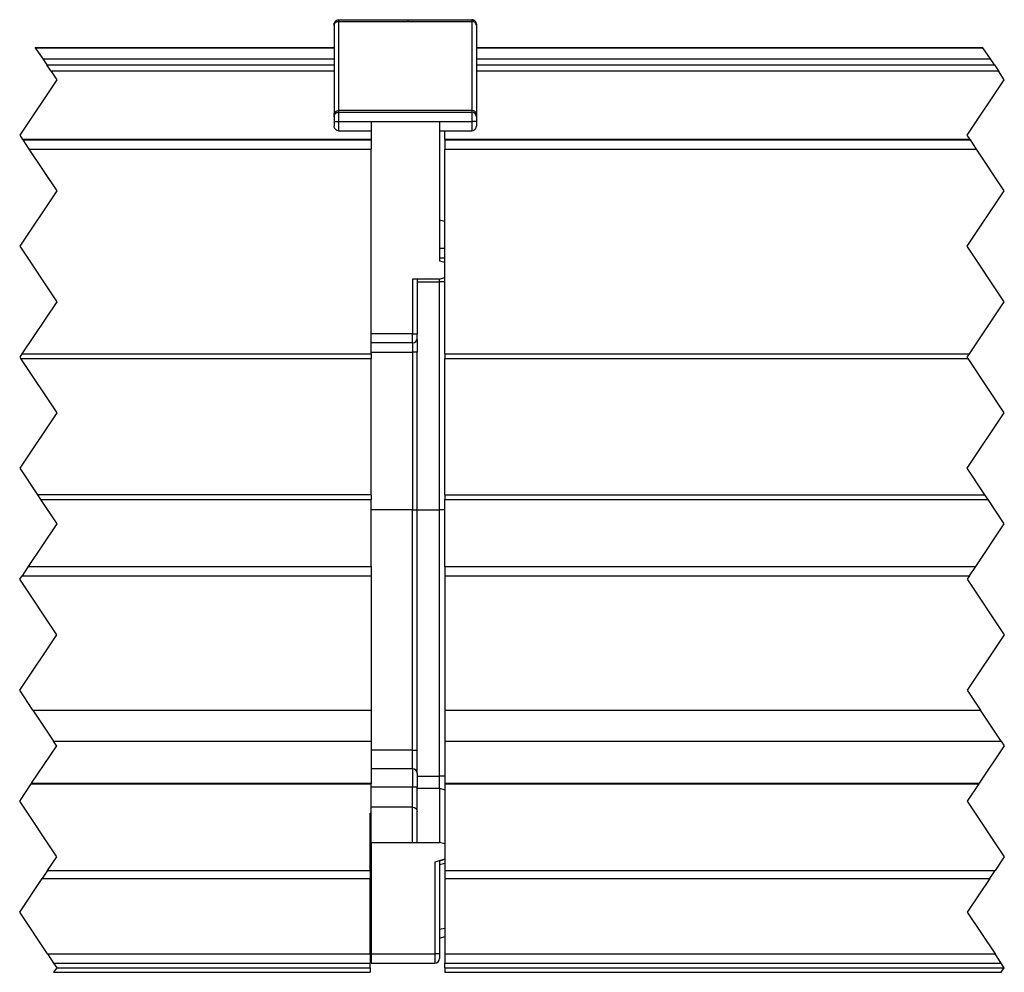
# Model space of a CAD drawing. Header units: inches. Extents: x -381 to 28422, y -418 to 176.
# Tile 11 of 49: x 134 to 187, y 44 to 95. Entities that reach past the tile are written whole.
import ezdxf

# ---------------------------------------------------------------- set-up
doc = ezdxf.new("R2010")
doc.units = ezdxf.units.IN
doc.linetypes.add('DOT_CENTER', pattern=[14, 12, -1, 0, -1])
doc.layers.add('1', color=7, linetype='Continuous')

# ---------------------------------------------------------------- blocks, each defined once
blk = doc.blocks.new('Modulos_intermedio__FL-14__13__93', base_point=(133.942282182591, 43.98251417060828))
at = {"color": 7, "linetype": 'Continuous'}
for p, q in [((150.9519074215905, 95.30130476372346), (150.959841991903, 95.32453627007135)), ((150.959841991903, 95.32453627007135), (150.983035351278, 95.3693170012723)), ((150.983035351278, 95.3693170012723), (151.015506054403, 95.40929121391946)), ((150.983035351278, 95.29071897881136), (151.015506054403, 95.3271493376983)), ((151.015506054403, 95.40929121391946), (151.0554230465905, 95.44176191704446)), ((151.015506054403, 95.3271493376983), (151.0554230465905, 95.35674375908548)), ((151.0554230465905, 95.44176191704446), (151.100222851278, 95.46496290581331)), ((151.0554230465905, 95.35674375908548), (151.100222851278, 95.37788862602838)), ((151.100222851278, 95.46496290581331), (151.1235382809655, 95.47286314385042)), ((151.100222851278, 95.37788862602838), (151.1235382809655, 95.38509077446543)), ((151.1235382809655, 95.47286314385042), (151.192282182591, 95.48251417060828)), ((151.1235382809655, 95.38509077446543), (151.192282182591, 95.39388489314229)), ((151.192282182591, 95.48251417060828), (151.192282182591, 95.39388489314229)), ((151.192282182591, 95.48251417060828), (158.3922821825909, 95.48251417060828)), ((151.192282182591, 95.39388489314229), (151.192282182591, 90.57114344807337)), ((151.192282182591, 95.39388489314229), (158.3922821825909, 95.39388489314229)), ((158.461062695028, 95.47286314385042), (158.3922821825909, 95.48251417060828)), ((158.3922821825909, 95.48251417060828), (158.3922821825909, 95.39388489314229)), ((158.461062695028, 95.38509077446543), (158.3922821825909, 95.39388489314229)), ((158.3922821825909, 95.39388489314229), (158.3922821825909, 90.57114344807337)), ((158.484256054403, 95.46496290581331), (158.461062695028, 95.47286314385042)), ((158.484256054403, 95.37788862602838), (158.461062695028, 95.38509077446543)), ((158.5290558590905, 95.44176191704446), (158.484256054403, 95.46496290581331)), ((158.5290558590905, 95.35674375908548), (158.484256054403, 95.37788862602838)), ((158.5690949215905, 95.40929121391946), (158.5290558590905, 95.44176191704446)), ((158.5690949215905, 95.3271493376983), (158.5290558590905, 95.35674375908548)), ((158.6015656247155, 95.3693170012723), (158.5690949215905, 95.40929121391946)), ((158.6015656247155, 95.29071897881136), (158.5690949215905, 95.3271493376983)), ((158.6247589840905, 95.32453627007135), (158.6015656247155, 95.3693170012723)), ((158.6325714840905, 95.30130476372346), (158.6247589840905, 95.32453627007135)), ((150.9519074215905, 95.22873396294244), (150.942282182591, 95.16604216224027)), ((150.942282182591, 95.16604216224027), (150.9519074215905, 95.22873396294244)), ((150.942282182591, 95.16604216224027), (150.942282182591, 90.34330085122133)), ((150.9519074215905, 95.22873396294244), (150.9519074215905, 95.30130476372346)), ((150.9519074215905, 95.22873396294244), (150.959841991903, 95.24990934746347)), ((150.959841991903, 95.24990934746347), (150.983035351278, 95.29071897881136)), ((158.6247589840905, 95.24990934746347), (158.6015656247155, 95.29071897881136)), ((158.6422821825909, 95.23251416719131), (158.6247589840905, 95.24990934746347)), ((158.6422821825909, 95.23251416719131), (158.6325714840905, 95.30130476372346)), ((158.6422821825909, 95.16604216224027), (158.6422821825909, 95.23251416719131)), ((158.6422821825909, 95.23251416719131), (158.6422821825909, 95.16604216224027)), ((158.6422821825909, 95.16604216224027), (158.6422821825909, 90.34330085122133)), ((134.7756149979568, 93.98251510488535), (150.9422777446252, 93.98251510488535)), ((134.7870068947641, 93.96542725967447), (150.942282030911, 93.96542725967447)), ((135.1896716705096, 93.36143009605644), (150.94227642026, 93.36143009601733)), ((135.4065331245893, 93.03613791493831), (150.9422845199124, 93.03613791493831)), ((135.6230887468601, 92.71130448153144), (150.9422843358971, 92.71130448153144)), ((151.015506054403, 90.50441069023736), (151.0554230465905, 90.53400511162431)), ((151.0554230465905, 90.53400511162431), (151.100222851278, 90.5551461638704)), ((151.100222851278, 90.5551461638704), (151.1235382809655, 90.56234831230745)), ((151.1235382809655, 90.56234831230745), (151.192282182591, 90.57114344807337)), ((151.192282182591, 90.57114344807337), (151.192282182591, 90.48251417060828)), ((158.3922821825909, 90.57114344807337), (151.192282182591, 90.57114344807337)), ((158.3922821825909, 90.57114344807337), (158.3922821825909, 90.48251417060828)), ((158.461062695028, 90.56234831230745), (158.3922821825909, 90.57114344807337)), ((158.484256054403, 90.5551461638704), (158.461062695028, 90.56234831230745)), ((158.5290558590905, 90.53400511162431), (158.484256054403, 90.5551461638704)), ((158.5690949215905, 90.50441069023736), (158.5290558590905, 90.53400511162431)), ((150.942282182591, 90.34330085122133), (150.9519074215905, 90.40599531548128)), ((150.942282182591, 90.34330085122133), (150.942282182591, 90.23251415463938)), ((150.942282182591, 90.23251415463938), (150.9519074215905, 90.30130476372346)), ((150.942282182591, 90.23251415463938), (150.942282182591, 89.98261696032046)), ((150.9519074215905, 90.40599531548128), (150.959841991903, 90.42716688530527)), ((150.9519074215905, 90.30130476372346), (150.959841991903, 90.32453627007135)), ((150.959841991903, 90.42716688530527), (150.983035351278, 90.46798033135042)), ((150.959841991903, 90.32453627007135), (150.983035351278, 90.3693170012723)), ((150.983035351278, 90.46798033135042), (151.015506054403, 90.50441069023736)), ((151.015506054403, 90.40929121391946), (150.983035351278, 90.3693170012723)), ((150.983035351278, 90.3693170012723), (151.015506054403, 90.40929121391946)), ((151.015506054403, 90.40929121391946), (151.0554230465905, 90.44176191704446)), ((151.100222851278, 90.46496290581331), (151.0554230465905, 90.44176191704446)), ((151.0554230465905, 90.44176191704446), (151.100222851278, 90.46496290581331)), ((151.100222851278, 90.46496290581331), (151.1235382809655, 90.47286314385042)), ((151.1235382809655, 90.47286314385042), (151.192282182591, 90.48251417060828)), ((151.192282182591, 90.48251417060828), (151.192282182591, 89.98251417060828)), ((151.192282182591, 90.48251417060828), (158.3922821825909, 90.48251417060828)), ((158.461062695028, 90.47286314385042), (158.3922821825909, 90.48251417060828)), ((158.3922821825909, 90.48251417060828), (158.3922821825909, 89.98251417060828)), ((158.484256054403, 90.46496290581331), (158.461062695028, 90.47286314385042)), ((158.484256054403, 90.46496290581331), (158.5290558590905, 90.44176191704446)), ((158.5290558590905, 90.44176191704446), (158.484256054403, 90.46496290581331)), ((158.5690949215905, 90.40929121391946), (158.5290558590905, 90.44176191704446)), ((158.6015656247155, 90.46798033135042), (158.5690949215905, 90.50441069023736)), ((158.5690949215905, 90.40929121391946), (158.6015656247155, 90.3693170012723)), ((158.6015656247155, 90.3693170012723), (158.5690949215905, 90.40929121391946)), ((158.6247589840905, 90.42716688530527), (158.6015656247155, 90.46798033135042)), ((158.6247589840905, 90.32453627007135), (158.6015656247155, 90.3693170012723)), ((158.6325714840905, 90.40599531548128), (158.6247589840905, 90.42716688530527)), ((158.6325714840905, 90.30130476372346), (158.6247589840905, 90.32453627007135)), ((158.6422821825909, 90.34330085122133), (158.6325714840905, 90.40599531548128)), ((158.6422821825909, 90.23251415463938), (158.6325714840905, 90.30130476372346)), ((158.6422821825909, 90.34330085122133), (158.6422821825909, 90.23251415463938)), ((158.6422821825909, 90.23251415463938), (158.6422821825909, 89.9826169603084)), ((150.942282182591, 89.98261696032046), (150.942282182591, 89.73251409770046)), ((150.942282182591, 89.98261696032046), (151.192282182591, 89.98251417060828)), ((150.9519074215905, 89.66372389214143), (150.942282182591, 89.73251409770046)), ((150.959841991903, 89.64048857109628), (150.9519074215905, 89.66372389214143)), ((150.983035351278, 89.59571165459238), (150.959841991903, 89.64048857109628)), ((151.015506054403, 89.55573744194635), (150.983035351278, 89.59571165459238)), ((151.0554230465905, 89.52326673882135), (151.015506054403, 89.55573744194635)), ((151.100222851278, 89.50006575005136), (151.0554230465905, 89.52326673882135)), ((151.1235382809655, 89.49216551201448), (151.100222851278, 89.50006575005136)), ((151.192282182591, 89.48251417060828), (151.1235382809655, 89.49216551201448)), ((151.192282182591, 89.98251417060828), (151.192282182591, 89.48251417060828)), ((151.192282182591, 89.98251417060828), (152.942282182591, 89.98251417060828)), ((151.192282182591, 89.48251417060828), (152.942282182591, 89.48251417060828)), ((152.942282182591, 89.98251417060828), (152.942282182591, 88.98251510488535)), ((152.942282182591, 89.98251417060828), (156.6422821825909, 89.98251417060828)), ((156.6422821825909, 89.98251417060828), (158.3922821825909, 89.98251417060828)), ((156.6422821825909, 89.98251417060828), (156.6422821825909, 82.45321791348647)), ((156.6422821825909, 89.48251417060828), (158.3922821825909, 89.48251417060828)), ((158.6422821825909, 89.9826169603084), (158.3922821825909, 89.98251417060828)), ((158.3922821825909, 89.98251417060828), (158.3922821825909, 89.48251417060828)), ((158.3922821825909, 89.48251417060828), (158.461062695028, 89.49216551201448)), ((158.461062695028, 89.49216551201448), (158.484256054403, 89.50006575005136)), ((158.484256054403, 89.50006575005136), (158.5290558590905, 89.52326673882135)), ((158.5290558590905, 89.52326673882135), (158.5690949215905, 89.55573744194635)), ((158.5690949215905, 89.55573744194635), (158.6015656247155, 89.59571165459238)), ((158.6015656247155, 89.59571165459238), (158.6247589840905, 89.64048857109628)), ((158.6247589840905, 89.64048857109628), (158.6325714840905, 89.66372389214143)), ((158.6325714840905, 89.66372389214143), (158.6422821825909, 89.73251409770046)), ((158.6422821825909, 89.9826169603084), (158.6422821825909, 89.73251409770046)), ((152.942282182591, 89.00007889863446), (134.097239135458, 89.00007889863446)), ((134.1089483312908, 88.98251510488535), (152.942282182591, 88.98251510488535)), ((152.942282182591, 88.98251510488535), (152.942282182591, 88.48251510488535)), ((134.4422816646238, 88.48251510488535), (152.942282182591, 88.48251510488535)), ((152.942282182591, 77.41552780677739), (152.942282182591, 88.48251510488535)), ((156.6422821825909, 84.65936303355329), (156.9422258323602, 84.58454116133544)), ((156.6422821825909, 83.12481088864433), (156.9422258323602, 83.12481088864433)), ((156.6422821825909, 82.60387946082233), (156.9422258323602, 82.60387946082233)), ((156.6422821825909, 82.45321791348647), (156.9422258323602, 82.37284824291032)), ((156.6422821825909, 81.45673788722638), (156.9422258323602, 81.53710754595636)), ((156.6422821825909, 81.45673788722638), (155.192282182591, 81.45673788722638)), ((155.192282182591, 81.45673788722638), (155.192282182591, 78.5081982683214)), ((155.442282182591, 81.45673788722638), (155.442282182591, 78.5081982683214)), ((155.442282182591, 81.30673788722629), (156.64228218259, 81.30673788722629)), ((156.64228218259, 81.30673788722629), (156.6422821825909, 81.45673788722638)), ((156.9422258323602, 81.30673788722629), (156.64228218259, 81.30673788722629)), ((156.6422821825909, 68.98251376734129), (156.64228218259, 81.30673788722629)), ((155.192282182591, 78.5081982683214), (152.9422821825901, 78.5081982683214)), ((155.192282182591, 78.0081982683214), (155.192282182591, 78.5081982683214)), ((155.192282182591, 78.5081982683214), (155.442282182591, 78.5081982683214)), ((155.442282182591, 78.2581982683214), (155.442282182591, 78.5081982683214)), ((155.192282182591, 78.0081982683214), (152.9422821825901, 78.0081982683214)), ((155.192282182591, 78.0081982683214), (155.192282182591, 77.5081982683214)), ((155.442263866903, 78.20110792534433), (155.4384796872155, 78.21478552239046)), ((155.442263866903, 78.20110792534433), (155.442282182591, 77.5081982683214)), ((134.064291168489, 77.41552780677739), (152.942282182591, 77.41552780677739)), ((152.942282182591, 77.5081982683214), (155.192282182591, 77.5081982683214)), ((152.942282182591, 77.41552780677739), (152.942282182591, 77.16552805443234)), ((155.442282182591, 77.5081982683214), (155.192282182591, 77.5081982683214)), ((155.192282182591, 77.5081982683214), (155.192282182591, 68.98251478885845)), ((155.442282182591, 68.98251478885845), (155.442282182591, 77.5081982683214)), ((133.986941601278, 77.1655282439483), (152.942282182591, 77.16552805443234)), ((152.942263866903, 69.79950243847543), (152.942282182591, 77.16552805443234)), ((152.942263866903, 69.79950243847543), (134.897586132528, 69.79950243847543)), ((152.942263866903, 69.79950243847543), (152.942282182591, 69.5495024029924)), ((135.0642901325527, 69.5495024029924), (152.942282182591, 69.5495024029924)), ((152.942282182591, 65.92078445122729), (152.942282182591, 69.5495024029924)), ((155.192282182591, 68.98251478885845), (152.9422821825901, 68.98251417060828)), ((155.192282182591, 68.98251478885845), (155.442282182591, 68.98251478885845)), ((155.192282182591, 55.98641152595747), (155.192282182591, 68.98251478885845)), ((155.442282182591, 68.98251478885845), (156.6422821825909, 68.98251376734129)), ((155.442282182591, 55.98641152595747), (155.442282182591, 68.98251478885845)), ((156.9422258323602, 68.98251417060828), (156.6422821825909, 68.98251376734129)), ((156.6422821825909, 54.59097256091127), (156.6422821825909, 68.98251376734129)), ((134.4011289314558, 65.92078445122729), (152.942282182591, 65.92078445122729)), ((152.942282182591, 65.92078445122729), (152.942263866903, 65.42078495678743)), ((134.0677893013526, 65.4207849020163), (152.942263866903, 65.42078495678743)), ((152.942263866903, 65.42078495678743), (152.942263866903, 62.19218725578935)), ((152.942263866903, 62.19218725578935), (152.942282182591, 58.15432346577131)), ((134.6610760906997, 58.15432346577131), (152.942282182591, 58.15432346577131)), ((152.942282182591, 58.15432346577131), (152.9422719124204, 56.48607913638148)), ((135.7732604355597, 56.48607913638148), (152.9422719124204, 56.48607913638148)), ((152.9422719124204, 56.48607913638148), (152.942263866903, 56.26940340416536)), ((152.942263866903, 56.26940340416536), (152.942282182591, 54.20016531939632)), ((155.192282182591, 55.98641152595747), (152.9422821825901, 55.98641152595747)), ((155.192282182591, 55.98641152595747), (155.442282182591, 55.98641152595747)), ((155.192282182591, 54.98641152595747), (155.192282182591, 55.98641152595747)), ((155.442282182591, 54.73641152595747), (155.442282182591, 55.98641152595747)), ((155.192282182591, 54.98641152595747), (152.9422821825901, 54.98641152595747)), ((155.192282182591, 54.98641152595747), (155.192282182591, 53.98641152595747)), ((155.442282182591, 54.73641152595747), (155.442282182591, 53.98641152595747)), ((155.442282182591, 54.59097256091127), (156.6422821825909, 54.59097256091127)), ((156.942234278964, 54.58978481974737), (156.6422821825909, 54.59097256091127)), ((156.6423371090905, 53.93574900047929), (156.6422821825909, 54.59097256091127)), ((134.5665759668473, 54.16895500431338), (152.942282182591, 54.16895500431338)), ((134.5873828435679, 54.20016531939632), (152.942282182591, 54.20016531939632)), ((152.942282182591, 54.20016531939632), (152.942282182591, 54.16895500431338)), ((152.942282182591, 52.58429711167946), (152.942282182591, 54.16895500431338)), ((155.192282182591, 53.98641152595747), (152.9422821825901, 53.98641152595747)), ((155.442282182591, 53.98641152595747), (155.192282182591, 53.98641152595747)), ((155.192282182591, 52.91544589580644), (155.192282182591, 53.98641152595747)), ((155.442282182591, 52.66544597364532), (155.442282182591, 53.98641152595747)), ((155.442282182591, 53.93607798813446), (156.6423371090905, 53.93574900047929)), ((156.6423371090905, 53.93574900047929), (156.9422258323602, 53.85532392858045)), ((156.6423371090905, 53.93574900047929), (156.6423371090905, 52.33981031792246)), ((155.192282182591, 52.91544589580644), (152.9422821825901, 52.91544670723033)), ((155.192282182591, 51.00607911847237), (155.192282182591, 52.91544589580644)), ((155.192282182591, 52.91544589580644), (155.287966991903, 52.89641661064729)), ((155.287966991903, 52.89641661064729), (155.369021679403, 52.84222311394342)), ((155.369021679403, 52.84222311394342), (155.423220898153, 52.76111692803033)), ((155.423220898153, 52.76111692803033), (155.442282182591, 52.66544597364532)), ((152.8922821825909, 49.48503360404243), (152.8922821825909, 52.58429711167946)), ((152.8922821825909, 52.58429711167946), (152.942282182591, 52.58429711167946)), ((152.942282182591, 51.00607911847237), (152.942282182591, 52.58429711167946)), ((155.442282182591, 51.00607911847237), (155.442282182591, 52.66544597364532)), ((156.6423371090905, 52.33981031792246), (156.64228218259, 51.00607911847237)), ((152.942282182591, 51.00607911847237), (155.192282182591, 51.00607911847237)), ((152.942282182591, 51.00607911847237), (152.942282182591, 44.98251417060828)), ((155.192282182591, 51.00607911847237), (156.64228218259, 51.00607911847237)), ((156.9422258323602, 50.92532505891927), (156.64228218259, 51.00607911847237)), ((152.8923370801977, 50.47861746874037), (152.942263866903, 50.4860791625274)), ((156.9422349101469, 50.08997119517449), (156.3922821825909, 49.9426117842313)), ((156.6422821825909, 50.00946336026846), (156.9422349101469, 50.08997119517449)), ((156.3922821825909, 49.9426117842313), (156.3922821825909, 44.98251417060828)), ((156.6422821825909, 50.00946336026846), (156.6422821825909, 44.98251417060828)), ((156.6422821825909, 49.81687660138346), (156.9422258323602, 49.87370653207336)), ((135.1549802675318, 49.05156145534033), (152.8922821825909, 49.05156145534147)), ((135.4439617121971, 49.48503362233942), (152.8922821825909, 49.48503360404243)), ((152.8922821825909, 49.48503360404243), (152.942263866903, 49.4860791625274)), ((152.8922821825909, 49.48503360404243), (152.8922821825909, 49.05156145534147)), ((152.8922821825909, 44.98251417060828), (152.8922821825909, 49.05156145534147)), ((156.6422821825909, 46.3169660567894), (156.9422258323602, 46.3737959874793)), ((156.6422821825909, 45.83418022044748), (156.9422258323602, 45.91454987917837)), ((152.942263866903, 45.4860791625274), (152.8923371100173, 45.49354085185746)), ((135.4422822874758, 44.98251417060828), (152.8922821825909, 44.98251417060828)), ((152.8922821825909, 44.98251417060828), (152.8922821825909, 44.48251427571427)), ((152.942282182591, 44.98251417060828), (152.942282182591, 44.48251417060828)), ((152.942282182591, 44.98251417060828), (156.3922821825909, 44.98251417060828)), ((156.6422821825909, 44.98251417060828), (156.3922821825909, 44.98251417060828)), ((156.3922821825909, 44.98251417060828), (156.3922821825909, 44.48251417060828)), ((156.6422821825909, 44.98251417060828), (156.6422821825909, 44.73251417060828)), ((135.7756156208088, 44.48251417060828), (152.8922821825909, 44.48251427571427)), ((135.9422822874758, 44.23251417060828), (152.8922821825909, 44.23251417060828)), ((152.8922821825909, 44.23251417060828), (152.8922821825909, 44.48251427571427)), ((152.8922821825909, 44.23251417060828), (152.8922821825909, 43.98251417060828)), ((152.942282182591, 44.48251417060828), (156.3922821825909, 44.48251417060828)), ((135.775615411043, 43.98251417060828), (152.8922821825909, 43.98251417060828))]:
    blk.add_line(p, q, dxfattribs=at)
at = {"color": 2, "linetype": 'DOT_CENTER'}
for p, q in [((134.7756149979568, 93.98251510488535), (134.7870068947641, 93.96542725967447)), ((134.7870068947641, 93.96542725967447), (135.1896716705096, 93.36143009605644)), ((135.1896716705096, 93.36143009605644), (135.4065331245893, 93.03613791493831)), ((135.6230887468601, 92.71130448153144), (135.4065331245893, 93.03613791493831)), ((135.6230887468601, 92.71130448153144), (135.9422821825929, 92.23251432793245)), ((135.9422821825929, 92.23251432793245), (133.9422821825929, 89.23251432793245)), ((133.9422821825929, 89.23251432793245), (134.097239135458, 89.00007889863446)), ((134.1089483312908, 88.98251510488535), (134.097239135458, 89.00007889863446)), ((134.1089483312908, 88.98251510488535), (134.4422816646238, 88.48251510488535)), ((134.4422816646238, 88.48251510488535), (135.9422821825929, 86.23251432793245)), ((135.9422821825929, 86.23251432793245), (133.9422821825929, 83.23251432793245)), ((133.9422821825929, 83.23251432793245), (135.9422821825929, 80.23251432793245)), ((135.9422821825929, 80.23251432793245), (134.064291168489, 77.41552780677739)), ((134.064291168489, 77.41552780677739), (133.942282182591, 77.2325143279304)), ((133.942282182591, 77.2325143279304), (133.986941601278, 77.1655282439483)), ((133.986941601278, 77.1655282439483), (135.9422821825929, 74.23251432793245)), ((135.9422821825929, 74.23251432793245), (133.9422821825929, 71.23251432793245)), ((133.9422821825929, 71.23251432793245), (134.897586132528, 69.79950243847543)), ((134.897586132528, 69.79950243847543), (135.0642901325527, 69.5495024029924)), ((135.0642901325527, 69.5495024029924), (135.9422821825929, 68.23251432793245)), ((135.9422821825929, 68.23251432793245), (134.4011289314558, 65.92078445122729)), ((134.4011289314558, 65.92078445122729), (134.0677893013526, 65.4207849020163)), ((133.9422821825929, 65.23251432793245), (134.0677893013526, 65.4207849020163)), ((135.942282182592, 62.23251432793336), (133.9422821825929, 65.23251432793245)), ((133.942282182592, 59.23251432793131), (135.942282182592, 62.23251432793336)), ((134.6610760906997, 58.15432346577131), (133.942282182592, 59.23251432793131)), ((134.6610760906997, 58.15432346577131), (135.7732604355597, 56.48607913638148)), ((135.9177277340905, 56.26940340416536), (135.7732604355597, 56.48607913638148)), ((134.5873828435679, 54.20016531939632), (135.9422821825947, 56.2325143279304)), ((135.9422821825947, 56.2325143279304), (135.9177277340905, 56.26940340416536)), ((133.9422821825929, 53.23251432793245), (134.5665759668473, 54.16895500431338)), ((134.5873828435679, 54.20016531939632), (134.5665759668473, 54.16895500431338)), ((135.9422821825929, 50.23251432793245), (133.9422821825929, 53.23251432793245)), ((135.4439617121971, 49.48503362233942), (135.9422821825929, 50.23251432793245)), ((133.9422821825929, 47.23251432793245), (135.1549802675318, 49.05156145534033)), ((135.4439617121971, 49.48503362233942), (135.1549802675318, 49.05156145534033)), ((135.4422822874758, 44.98251417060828), (133.9422821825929, 47.23251432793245)), ((135.4422822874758, 44.98251417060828), (135.7756156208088, 44.48251417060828)), ((135.9422822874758, 44.23251417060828), (135.775615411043, 43.98251417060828)), ((135.7756156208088, 44.48251417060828), (135.9422822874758, 44.23251417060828))]:
    blk.add_line(p, q, dxfattribs=at)
at = {"color": 7, "linetype": 'Continuous'}
for centre, start, end in [((155.192282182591, 78.2581982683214), 270, 0), ((155.192282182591, 54.73641152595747), 0, 90), ((156.3922821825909, 44.73251417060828), 270, 0)]:
    blk.add_arc(centre, 0.25, start, end, dxfattribs=at)
blk = doc.blocks.new('Modulo_der__22E___95', base_point=(156.942263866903, 43.98251417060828))
at = {"color": 7, "linetype": 'Continuous'}
for p, q in [((158.6423529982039, 93.98251510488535), (186.0256149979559, 93.98251510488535)), ((158.6423552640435, 93.96542725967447), (186.0370068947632, 93.96542725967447)), ((158.642352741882, 93.36143009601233), (186.439671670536, 93.36143009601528)), ((158.6423564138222, 93.03613797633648), (186.6565330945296, 93.03613796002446)), ((158.6423565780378, 92.71130448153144), (186.8730887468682, 92.71130448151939)), ((156.9422821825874, 89.00007889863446), (156.9422821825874, 89.48251415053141)), ((156.9422821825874, 89.00007889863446), (156.9422821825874, 88.98251510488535)), ((185.3472391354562, 89.00007889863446), (156.9422821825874, 89.00007889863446)), ((156.9422821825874, 88.98251510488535), (156.9422821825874, 88.48251510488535)), ((156.9422821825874, 88.98251510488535), (185.3589483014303, 88.98251514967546)), ((156.9422821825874, 77.41552780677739), (156.9422821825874, 88.48251510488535)), ((156.9422821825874, 88.48251510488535), (185.6922816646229, 88.48251510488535)), ((156.9422821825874, 77.41552780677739), (156.942263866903, 77.16552919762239)), ((156.9422821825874, 77.41552780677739), (185.3142911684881, 77.41552780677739)), ((156.942263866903, 77.16552919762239), (185.236941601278, 77.16552919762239)), ((156.942263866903, 69.79950156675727), (156.942263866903, 77.16552919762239)), ((156.942263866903, 69.79950156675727), (186.1476244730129, 69.79950089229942)), ((156.942263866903, 69.79950156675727), (156.9422821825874, 69.5495024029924)), ((156.9422821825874, 69.5495024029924), (186.3142901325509, 69.5495024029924)), ((156.9422821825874, 65.92078445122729), (156.9422821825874, 69.5495024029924)), ((156.9422821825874, 65.92078445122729), (156.942263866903, 65.42078585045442)), ((156.9422821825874, 65.92078445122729), (185.651128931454, 65.92078445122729)), ((156.942263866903, 65.42078585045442), (185.3177893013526, 65.42078501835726)), ((156.942263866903, 65.42078585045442), (156.942263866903, 62.19218630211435)), ((156.942263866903, 62.19218630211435), (156.9422821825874, 58.15432346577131)), ((156.9422821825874, 58.15432346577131), (156.942263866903, 56.48607820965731)), ((156.9422821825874, 58.15432346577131), (185.9110760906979, 58.15432346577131)), ((156.942263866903, 56.48607820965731), (187.0232735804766, 56.48607783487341)), ((156.942263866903, 56.48607820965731), (156.942263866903, 56.0079326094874)), ((156.942263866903, 56.0079326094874), (156.9422821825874, 54.20016531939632)), ((156.9422821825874, 54.20016531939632), (156.9422821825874, 54.16895500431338)), ((156.9422821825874, 54.20016531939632), (185.837382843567, 54.20016531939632)), ((156.9422821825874, 54.16895500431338), (156.9422821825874, 49.48503360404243)), ((156.9422821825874, 54.16895500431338), (185.8165759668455, 54.16895500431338)), ((156.9422821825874, 49.48503360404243), (156.9422821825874, 49.05156145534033)), ((156.9422821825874, 49.48503360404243), (186.6939617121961, 49.48503362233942)), ((156.9422821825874, 49.05156145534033), (156.9422821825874, 44.98251417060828)), ((156.9422821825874, 49.05156145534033), (186.4049802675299, 49.05156145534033)), ((156.9422821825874, 44.98251417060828), (156.9422821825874, 44.48251417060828)), ((156.9422821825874, 44.98251417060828), (186.692282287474, 44.98251417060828)), ((156.9422821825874, 44.23251417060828), (156.9422821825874, 44.48251417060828)), ((156.9422821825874, 44.48251417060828), (187.0256156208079, 44.48251417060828)), ((156.9422821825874, 44.23251417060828), (187.1922820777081, 44.23251417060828)), ((156.9422821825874, 44.23251417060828), (156.9422821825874, 43.98251417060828)), ((156.9422821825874, 43.98251417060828), (187.0256154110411, 43.98251417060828))]:
    blk.add_line(p, q, dxfattribs=at)
at = {"color": 2, "linetype": 'DOT_CENTER'}
for p, q in [((186.0370068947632, 93.96542725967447), (186.0256149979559, 93.98251510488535)), ((186.439671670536, 93.36143009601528), (186.0370068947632, 93.96542725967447)), ((186.6565330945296, 93.03613796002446), (186.439671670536, 93.36143009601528)), ((186.6565330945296, 93.03613796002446), (186.8730887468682, 92.71130448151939)), ((187.192282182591, 92.23251432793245), (186.8730887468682, 92.71130448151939)), ((185.192282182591, 89.23251432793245), (187.192282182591, 92.23251432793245)), ((185.3472391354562, 89.00007889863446), (185.192282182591, 89.23251432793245)), ((185.3472391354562, 89.00007889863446), (185.3589483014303, 88.98251514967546)), ((185.6922816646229, 88.48251510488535), (185.3589483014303, 88.98251514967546)), ((187.192282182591, 86.23251432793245), (185.6922816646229, 88.48251510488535)), ((185.192282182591, 83.23251432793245), (187.192282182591, 86.23251432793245)), ((187.192282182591, 80.23251432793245), (185.192282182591, 83.23251432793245)), ((185.3142911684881, 77.41552780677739), (187.192282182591, 80.23251432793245)), ((185.1922821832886, 77.2325143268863), (185.3142911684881, 77.41552780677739)), ((185.236941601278, 77.16552919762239), (185.1922821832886, 77.2325143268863)), ((187.192282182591, 74.23251432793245), (185.236941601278, 77.16552919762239)), ((185.192282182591, 71.23251432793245), (187.192282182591, 74.23251432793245)), ((186.1476244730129, 69.79950089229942), (185.192282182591, 71.23251432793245)), ((186.3142901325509, 69.5495024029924), (186.1476244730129, 69.79950089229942)), ((187.192282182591, 68.23251432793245), (186.3142901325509, 69.5495024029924)), ((185.651128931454, 65.92078445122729), (187.192282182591, 68.23251432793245)), ((185.3177893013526, 65.42078501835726), (185.651128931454, 65.92078445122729)), ((185.3177893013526, 65.42078501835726), (185.1922821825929, 65.2325143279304)), ((185.1922821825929, 65.2325143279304), (187.1922821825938, 62.23251432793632)), ((187.1922821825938, 62.23251432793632), (185.1922821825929, 59.23251432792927)), ((185.1922821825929, 59.23251432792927), (185.9110760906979, 58.15432346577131)), ((187.0232735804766, 56.48607783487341), (185.9110760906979, 58.15432346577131)), ((187.0232735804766, 56.48607783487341), (187.1922821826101, 56.23251432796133)), ((187.1922821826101, 56.23251432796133), (185.837382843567, 54.20016531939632)), ((185.8165759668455, 54.16895500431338), (185.192282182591, 53.23251432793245)), ((185.8165759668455, 54.16895500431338), (185.837382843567, 54.20016531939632)), ((185.192282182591, 53.23251432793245), (187.192282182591, 50.23251432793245)), ((187.192282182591, 50.23251432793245), (186.6939617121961, 49.48503362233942)), ((186.4049802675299, 49.05156145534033), (185.192282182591, 47.23251432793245)), ((186.4049802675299, 49.05156145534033), (186.6939617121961, 49.48503362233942)), ((185.192282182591, 47.23251432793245), (186.692282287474, 44.98251417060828)), ((187.0256156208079, 44.48251417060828), (186.692282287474, 44.98251417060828)), ((187.0256154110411, 43.98251417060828), (187.1922820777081, 44.23251417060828)), ((187.1922820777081, 44.23251417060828), (187.0256156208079, 44.48251417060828))]:
    blk.add_line(p, q, dxfattribs=at)
blk = doc.blocks.new('F-274__98', base_point=(-227.112667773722, 43.98251417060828))
for name, p in [('Modulos_intermedio__FL-14__13__93', (133.942282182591, 43.98251417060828)), ('Modulo_der__22E___95', (156.942263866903, 43.98251417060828))]:
    blk.add_blockref(name, p)
blk = doc.blocks.new('Inferior1', base_point=(2040.764773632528, 69.73251432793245))
at = {"layer": '1', "color": 7, "linetype": 'Continuous'}
blk.add_line((154.9422821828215, 95.4825141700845), (154.9422821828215, 95.3938848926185), dxfattribs=at)
blk.add_blockref('F-274__98', (-227.112667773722, 43.98251417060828))

msp = doc.modelspace()

# ---------------------------------------------------------------- block references
msp.add_blockref('Inferior1', (2040.764773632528, 69.73251432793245))

doc.saveas('drawing.dxf')
